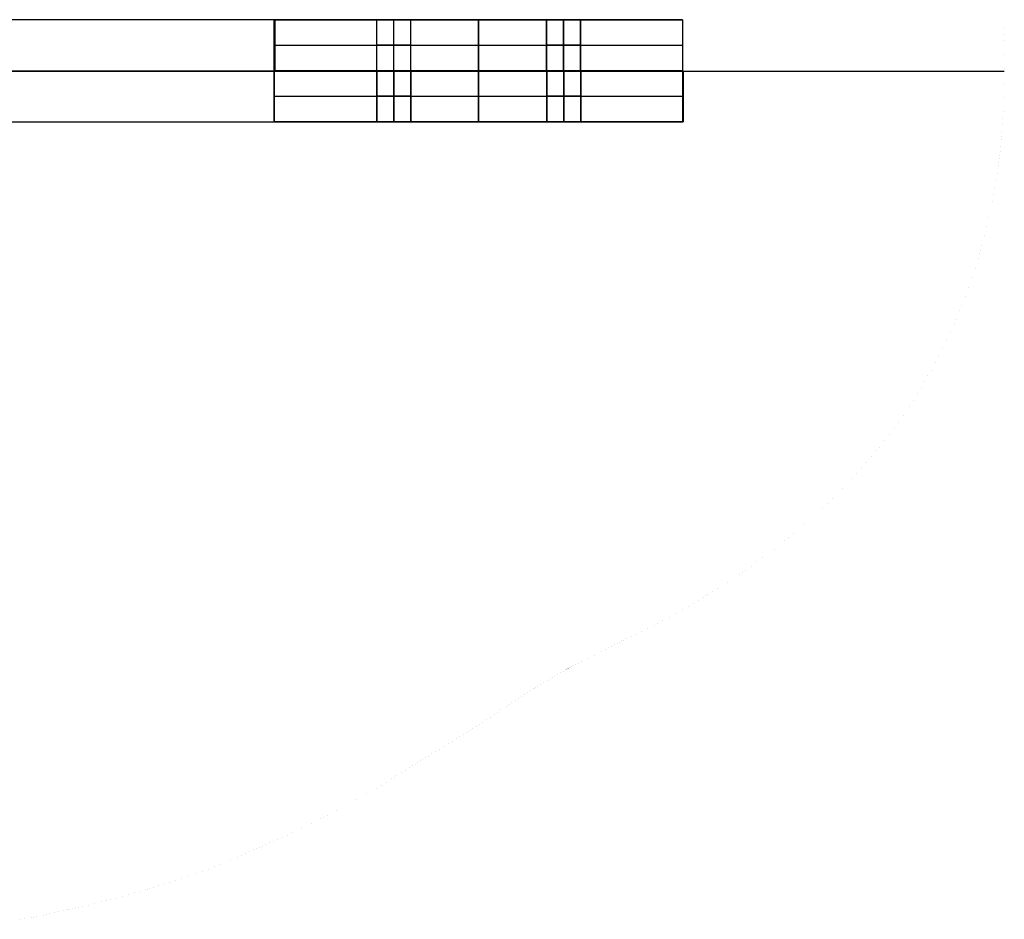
# Model space of a CAD drawing. Header units: millimetres. Extents: x -294 to 294, y -255 to 255.
# Tile 4 of 5: x 5 to 294, y -249 to 15. Entities that reach past the tile are written whole.
import ezdxf

# ---------------------------------------------------------------- set-up
doc = ezdxf.new("R2010")
doc.units = ezdxf.units.MM
doc.layers.add('Défaut', color=7, linetype='Continuous', true_color=0x000000)

msp = doc.modelspace()

# ---------------------------------------------------------------- linework, layer by layer
at = {"layer": 'Défaut'}
for p, q in [((4.72, 15.09, 269.87), (-220.28, 15.09, 269.87)), ((79.72, 15.09, 269.87), (4.72, 15.09, 269.87)), ((42.22, 15.09, 209.87), (42.22, 15.09, 329.87)), ((199.55, 15.09, 164.87), (79.55, 15.09, 164.87)), ((79.55, 15.09, 104.87), (79.55, -14.91, 104.87)), ((79.55, 15.09, 269.87), (79.55, 0.09, 269.87)), ((79.72, 15.09, 269.87), (79.72, 0.09, 269.87)), ((109.55, 15.09, 244.87), (119.55, 15.09, 244.87)), ((114.55, 15.09, 239.87), (114.55, 15.09, 249.87)), ((139.55, -14.91, -0.13), (139.55, 15.09, -0.13)), ((139.55, 15.09, -0.13), (139.55, 15.09, 329.87)), ((139.55, 15.09, 329.87), (139.55, 0.09, 329.87)), ((159.55, 15.09, 294.87), (169.55, 15.09, 294.87)), ((164.55, 15.09, 289.87), (164.55, 15.09, 299.87)), ((199.55, 15.09, 164.87), (199.55, -14.91, 164.87)), ((79.55, 7.59, 329.87), (199.55, 7.59, 329.87)), ((79.55, 7.59, 329.87), (79.55, 7.59, 209.87)), ((79.72, 7.59, 209.87), (79.72, 7.59, 329.87)), ((-292.57, 0, 330.13), (294.17, 0, 330.13)), ((-292.57, 0, 370.13), (294.17, 0, 370.13)), ((-220.28, 0.09, 329.87), (79.72, 0.09, 329.87)), ((-220.28, 0.09, 209.87), (79.72, 0.09, 209.87)), ((79.55, 0.09, -0.13), (199.55, 0.09, -0.13)), ((79.55, 0.09, 209.87), (79.55, 0.09, -0.13)), ((79.55, 0.09, 269.87), (199.55, 0.09, 269.87)), ((199.72, 0.09, 269.87), (79.72, 0.09, 269.87)), ((139.55, 0.09, 209.87), (139.55, -14.91, 209.87)), ((139.55, 0.09, 209.87), (139.55, 0.09, 329.87)), ((139.72, 0.09, 209.87), (139.72, 0.09, 329.87)), ((199.55, 0.09, -0.13), (199.55, 0.09, 329.87)), ((199.72, 0.09, 269.87), (199.72, -14.91, 269.87)), ((79.55, -7.41, 209.87), (199.55, -7.41, 209.87)), ((199.72, -7.41, 209.87), (199.72, -7.41, 329.87)), ((-100.28, -14.91, 269.87), (4.72, -14.91, 269.87)), ((4.72, -14.91, 269.87), (199.72, -14.91, 269.87)), ((79.55, -14.91, 104.87), (199.55, -14.91, 104.87)), ((102.22, -14.91, 209.87), (102.22, -14.91, 329.87)), ((109.55, -14.91, 244.87), (119.55, -14.91, 244.87)), ((114.55, -14.91, 239.87), (114.55, -14.91, 249.87)), ((139.55, -14.91, -0.13), (139.55, -14.91, 209.87)), ((159.55, -14.91, 294.87), (169.55, -14.91, 294.87)), ((164.55, -14.91, 289.87), (164.55, -14.91, 299.87))]:
    msp.add_line(p, q, dxfattribs=at)
for points, degree in [([(4.72, 15.09, 329.87), (-107.78, 15.09, 329.87), (-220.28, 15.09, 329.87)], 2), ([(4.72, 15.09, 209.87), (-107.78, 15.09, 209.87), (-220.28, 15.09, 209.87)], 2), ([(79.72, 15.09, 329.87), (42.22, 15.09, 329.87), (4.72, 15.09, 329.87)], 2), ([(79.72, 15.09, 209.87), (42.22, 15.09, 209.87), (4.72, 15.09, 209.87)], 2), ([(4.72, 15.09, 209.87), (4.72, 15.09, 269.87), (4.72, 15.09, 329.87)], 2), ([(79.55, -14.91, -0.13), (79.55, 0.09, -0.13), (79.55, 15.09, -0.13)], 2), ([(79.55, 15.09, -0.13), (139.55, 15.09, -0.13), (199.55, 15.09, -0.13)], 2), ([(79.55, 15.09, -0.13), (79.55, 15.09, 104.87), (79.55, 15.09, 209.87)], 2), ([(79.55, 15.09, 209.87), (79.55, 15.09, 269.87), (79.55, 15.09, 329.87)], 2), ([(79.55, 15.09, 329.87), (139.55, 15.09, 329.87), (199.55, 15.09, 329.87)], 2), ([(79.55, 0.09, 209.87), (79.55, 7.59, 209.87), (79.55, 15.09, 209.87)], 2), ([(79.55, 15.09, 329.87), (79.55, 7.59, 329.87), (79.55, 0.09, 329.87)], 2), ([(79.72, 0.09, 329.87), (79.72, 7.59, 329.87), (79.72, 15.09, 329.87)], 2), ([(79.72, 15.09, 329.87), (79.72, 15.09, 269.87), (79.72, 15.09, 209.87)], 2), ([(79.72, 0.09, 209.87), (79.72, 7.59, 209.87), (79.72, 15.09, 209.87)], 2), ([(109.55, 15.09, 244.87), (109.55, 10.09, 244.87), (109.55, 5.09, 244.87), (109.55, 0.09, 244.87)], 3), ([(109.55, 15.09, 244.87), (109.55, 0.09, 244.87), (109.55, -14.91, 244.87)], 2), ([(114.55, 15.09, 249.87), (114.55, 10.09, 249.87), (114.55, 5.09, 249.87), (114.55, 0.09, 249.87)], 3), ([(114.55, 15.09, 239.87), (114.55, 10.09, 239.87), (114.55, 5.09, 239.87), (114.55, 0.09, 239.87)], 3), ([(114.55, 15.09, 239.87), (114.55, 0.09, 239.87), (114.55, -14.91, 239.87)], 2), ([(114.55, 15.09, 249.87), (114.55, 0.09, 249.87), (114.55, -14.91, 249.87)], 2), ([(119.55, 15.09, 244.87), (119.55, 10.09, 244.87), (119.55, 5.09, 244.87), (119.55, 0.09, 244.87)], 3), ([(119.55, 15.09, 244.87), (119.55, 0.09, 244.87), (119.55, -14.91, 244.87)], 2), ([(159.55, 0.09, 294.87), (159.55, 5.09, 294.87), (159.55, 10.09, 294.87), (159.55, 15.09, 294.87)], 3), ([(159.55, 15.09, 294.87), (159.55, 0.09, 294.87), (159.55, -14.91, 294.87)], 2), ([(164.55, 0.09, 299.87), (164.55, 5.09, 299.87), (164.55, 10.09, 299.87), (164.55, 15.09, 299.87)], 3), ([(164.55, 0.09, 289.87), (164.55, 5.09, 289.87), (164.55, 10.09, 289.87), (164.55, 15.09, 289.87)], 3), ([(164.55, 15.09, 289.87), (164.55, 0.09, 289.87), (164.55, -14.91, 289.87)], 2), ([(164.55, 15.09, 299.87), (164.55, 0.09, 299.87), (164.55, -14.91, 299.87)], 2), ([(169.55, 0.09, 294.87), (169.55, 5.09, 294.87), (169.55, 10.09, 294.87), (169.55, 15.09, 294.87)], 3), ([(169.55, 15.09, 294.87), (169.55, 0.09, 294.87), (169.55, -14.91, 294.87)], 2), ([(199.55, 15.09, -0.13), (199.55, 0.09, -0.13), (199.55, -14.91, -0.13)], 2), ([(199.55, 15.09, 329.87), (199.55, 15.09, 164.87), (199.55, 15.09, -0.13)], 2), ([(199.55, 15.09, 329.87), (199.55, 7.59, 329.87), (199.55, 0.09, 329.87)], 2), ([(294.14, 12.85, 330.13), (294.14, 12.85, 350.13), (294.14, 12.85, 370.13)], 2), ([(294.17, 10.85, 330.13), (294.17, 10.85, 350.13), (294.17, 10.85, 370.13)], 2), ([(294.18, 8.85, 330.13), (294.18, 8.85, 350.13), (294.18, 8.85, 370.13)], 2), ([(294.2, 4.76, 330.13), (294.2, 4.76, 350.13), (294.2, 4.76, 370.13)], 2), ([(79.55, -14.91, 209.87), (79.55, -7.41, 209.87), (79.55, 0.09, 209.87)], 2), ([(79.55, 0.09, 329.87), (139.55, 0.09, 329.87), (199.55, 0.09, 329.87)], 2), ([(79.55, 0.09, 209.87), (79.55, 0.09, 269.87), (79.55, 0.09, 329.87)], 2), ([(199.55, 0.09, 209.87), (139.55, 0.09, 209.87), (79.55, 0.09, 209.87)], 2), ([(199.72, 0.09, 329.87), (139.72, 0.09, 329.87), (79.72, 0.09, 329.87)], 2), ([(199.72, 0.09, 209.87), (139.72, 0.09, 209.87), (79.72, 0.09, 209.87)], 2), ([(79.72, 0.09, 209.87), (79.72, 0.09, 269.87), (79.72, 0.09, 329.87)], 2), ([(109.72, 0.09, 244.87), (109.72, -4.91, 244.87), (109.72, -9.91, 244.87), (109.72, -14.91, 244.87)], 3), ([(114.72, 0.09, 249.87), (114.72, -4.91, 249.87), (114.72, -9.91, 249.87), (114.72, -14.91, 249.87)], 3), ([(114.72, 0.09, 239.87), (114.72, -4.91, 239.87), (114.72, -9.91, 239.87), (114.72, -14.91, 239.87)], 3), ([(119.72, 0.09, 244.87), (119.72, -4.91, 244.87), (119.72, -9.91, 244.87), (119.72, -14.91, 244.87)], 3), ([(159.72, 0.09, 294.87), (159.72, -4.91, 294.87), (159.72, -9.91, 294.87), (159.72, -14.91, 294.87)], 3), ([(164.72, 0.09, 299.87), (164.72, -4.91, 299.87), (164.72, -9.91, 299.87), (164.72, -14.91, 299.87)], 3), ([(164.72, 0.09, 289.87), (164.72, -4.91, 289.87), (164.72, -9.91, 289.87), (164.72, -14.91, 289.87)], 3), ([(169.72, 0.09, 294.87), (169.72, -4.91, 294.87), (169.72, -9.91, 294.87), (169.72, -14.91, 294.87)], 3), ([(199.55, 0.09, 329.87), (199.55, 0.09, 269.87), (199.55, 0.09, 209.87)], 2), ([(199.55, 0.09, 209.87), (199.55, -7.41, 209.87), (199.55, -14.91, 209.87)], 2), ([(199.72, -14.91, 329.87), (199.72, -7.41, 329.87), (199.72, 0.09, 329.87)], 2), ([(199.72, -14.91, 209.87), (199.72, -7.41, 209.87), (199.72, 0.09, 209.87)], 2), ([(199.72, 0.09, 209.87), (199.72, 0.09, 269.87), (199.72, 0.09, 329.87)], 2), ([(294.17, 0.6, 330.13), (294.17, 0.6, 350.13), (294.17, 0.6, 370.13)], 2), ([(294.11, -3.63, 330.13), (294.11, -3.63, 350.13), (294.11, -3.63, 370.13)], 2), ([(293.99, -7.82, 330.13), (293.99, -7.82, 350.13), (293.99, -7.82, 370.13)], 2), ([(293.71, -13.82, 330.13), (293.71, -13.82, 350.13), (293.71, -13.82, 370.13)], 2), ([(293.82, -11.85, 330.13), (293.82, -11.85, 350.13), (293.82, -11.85, 370.13)], 2), ([(-100.28, -14.91, 329.87), (-47.78, -14.91, 329.87), (4.72, -14.91, 329.87)], 2), ([(-100.28, -14.91, 209.87), (-47.78, -14.91, 209.87), (4.72, -14.91, 209.87)], 2), ([(4.72, -14.91, 329.87), (102.22, -14.91, 329.87), (199.72, -14.91, 329.87)], 2), ([(4.72, -14.91, 209.87), (4.72, -14.91, 269.87), (4.72, -14.91, 329.87)], 2), ([(4.72, -14.91, 209.87), (102.22, -14.91, 209.87), (199.72, -14.91, 209.87)], 2), ([(199.55, -14.91, -0.13), (139.55, -14.91, -0.13), (79.55, -14.91, -0.13)], 2), ([(79.55, -14.91, 209.87), (79.55, -14.91, 104.87), (79.55, -14.91, -0.13)], 2), ([(199.55, -14.91, 209.87), (139.55, -14.91, 209.87), (79.55, -14.91, 209.87)], 2), ([(199.55, -14.91, -0.13), (199.55, -14.91, 104.87), (199.55, -14.91, 209.87)], 2), ([(199.72, -14.91, 209.87), (199.72, -14.91, 269.87), (199.72, -14.91, 329.87)], 2), ([(293.6, -15.75, 330.13), (293.6, -15.75, 350.13), (293.6, -15.75, 370.13)], 2), ([(293.27, -20.21, 330.13), (293.27, -20.21, 350.13), (293.27, -20.21, 370.13)], 2), ([(293.35, -19.27, 330.13), (293.35, -19.27, 350.13), (293.35, -19.27, 370.13)], 2), ([(293.47, -17.64, 330.13), (293.47, -17.64, 350.13), (293.47, -17.64, 370.13)], 2), ([(293.09, -22.18, 330.13), (293.09, -22.18, 350.13), (293.09, -22.18, 370.13)], 2), ([(292.69, -25.79, 330.13), (292.69, -25.79, 350.13), (292.69, -25.79, 370.13)], 2), ([(292.82, -24.75, 330.13), (292.82, -24.75, 350.13), (292.82, -24.75, 370.13)], 2), ([(292.93, -23.7, 330.13), (292.93, -23.7, 350.13), (292.93, -23.7, 370.13)], 2), ([(292.41, -27.91, 330.13), (292.41, -27.91, 350.13), (292.41, -27.91, 370.13)], 2), ([(292.55, -26.85, 330.13), (292.55, -26.85, 350.13), (292.55, -26.85, 370.13)], 2), ([(292.1, -30.02, 330.13), (292.1, -30.02, 350.13), (292.1, -30.02, 370.13)], 2), ([(291.41, -34.14, 330.13), (291.41, -34.14, 350.13), (291.41, -34.14, 370.13)], 2), ([(291.76, -32.09, 330.13), (291.76, -32.09, 350.13), (291.76, -32.09, 370.13)], 2), ([(291.02, -36.22, 330.13), (291.02, -36.22, 350.13), (291.02, -36.22, 370.13)], 2), ([(290.59, -38.44, 330.13), (290.59, -38.44, 350.13), (290.59, -38.44, 370.13)], 2), ([(289.6, -43.11, 330.13), (289.6, -43.11, 350.13), (289.6, -43.11, 370.13)], 2), ([(289, -45.71, 330.13), (289, -45.71, 350.13), (289, -45.71, 370.13)], 2), ([(288.33, -48.42, 330.13), (288.33, -48.42, 350.13), (288.33, -48.42, 370.13)], 2), ([(287.59, -51.25, 330.13), (287.59, -51.25, 350.13), (287.59, -51.25, 370.13)], 2), ([(286.95, -53.58, 330.13), (286.95, -53.58, 350.13), (286.95, -53.58, 370.13)], 2), ([(287.19, -52.71, 330.13), (287.19, -52.71, 350.13), (287.19, -52.71, 370.13)], 2), ([(286.51, -55.06, 330.13), (286.51, -55.06, 350.13), (286.51, -55.06, 370.13)], 2), ([(285.62, -57.97, 330.13), (285.62, -57.97, 350.13), (285.62, -57.97, 370.13)], 2), ([(283.73, -63.59, 330.13), (283.73, -63.59, 350.13), (283.73, -63.59, 370.13)], 2), ([(284.7, -60.81, 330.13), (284.7, -60.81, 350.13), (284.7, -60.81, 370.13)], 2), ([(282.74, -66.31, 330.13), (282.74, -66.31, 350.13), (282.74, -66.31, 370.13)], 2), ([(281.71, -68.98, 330.13), (281.71, -68.98, 350.13), (281.71, -68.98, 370.13)], 2), ([(281.16, -70.33, 330.13), (281.16, -70.33, 350.13), (281.16, -70.33, 370.13)], 2), ([(279.41, -74.47, 330.13), (279.41, -74.47, 350.13), (279.41, -74.47, 370.13)], 2), ([(280.08, -72.92, 330.13), (280.08, -72.92, 350.13), (280.08, -72.92, 370.13)], 2), ([(278.29, -76.94, 330.13), (278.29, -76.94, 350.13), (278.29, -76.94, 370.13)], 2), ([(277.17, -79.31, 330.13), (277.17, -79.31, 350.13), (277.17, -79.31, 370.13)], 2), ([(274.96, -83.7, 330.13), (274.96, -83.7, 350.13), (274.96, -83.7, 370.13)], 2), ([(276.06, -81.57, 330.13), (276.06, -81.57, 350.13), (276.06, -81.57, 370.13)], 2), ([(273.9, -85.7, 330.13), (273.9, -85.7, 350.13), (273.9, -85.7, 370.13)], 2), ([(271.71, -89.66, 330.13), (271.71, -89.66, 350.13), (271.71, -89.66, 370.13)], 2), ([(272.67, -87.96, 330.13), (272.67, -87.96, 350.13), (272.67, -87.96, 370.13)], 2), ([(270.76, -91.31, 330.13), (270.76, -91.31, 350.13), (270.76, -91.31, 370.13)], 2), ([(268.64, -94.87, 330.13), (268.64, -94.87, 350.13), (268.64, -94.87, 370.13)], 2), ([(269.74, -93.05, 330.13), (269.74, -93.05, 350.13), (269.74, -93.05, 370.13)], 2), ([(267.47, -96.76, 330.13), (267.47, -96.76, 350.13), (267.47, -96.76, 370.13)], 2), ([(264.48, -101.31, 330.13), (264.48, -101.31, 350.13), (264.48, -101.31, 370.13)], 2), ([(266.21, -98.73, 330.13), (266.21, -98.73, 350.13), (266.21, -98.73, 370.13)], 2), ([(263.03, -103.38, 330.13), (263.03, -103.38, 350.13), (263.03, -103.38, 370.13)], 2), ([(260.52, -106.79, 330.13), (260.52, -106.79, 350.13), (260.52, -106.79, 370.13)], 2), ([(262.02, -104.77, 330.13), (262.02, -104.77, 350.13), (262.02, -104.77, 370.13)], 2), ([(259.02, -108.72, 330.13), (259.02, -108.72, 350.13), (259.02, -108.72, 370.13)], 2), ([(256.69, -111.62, 330.13), (256.69, -111.62, 350.13), (256.69, -111.62, 370.13)], 2), ([(257.54, -110.57, 330.13), (257.54, -110.57, 350.13), (257.54, -110.57, 370.13)], 2), ([(253.76, -115.07, 330.13), (253.76, -115.07, 350.13), (253.76, -115.07, 370.13)], 2), ([(255.22, -113.37, 330.13), (255.22, -113.37, 350.13), (255.22, -113.37, 370.13)], 2), ([(250.88, -118.3, 330.13), (250.88, -118.3, 350.13), (250.88, -118.3, 370.13)], 2), ([(252.32, -116.71, 330.13), (252.32, -116.71, 350.13), (252.32, -116.71, 370.13)], 2), ([(249.44, -119.85, 330.13), (249.44, -119.85, 350.13), (249.44, -119.85, 370.13)], 2), ([(246.57, -122.83, 330.13), (246.57, -122.83, 350.13), (246.57, -122.83, 370.13)], 2), ([(242.23, -127.08, 330.13), (242.23, -127.08, 350.13), (242.23, -127.08, 370.13)], 2), ([(243.76, -125.61, 330.13), (243.76, -125.61, 350.13), (243.76, -125.61, 370.13)], 2), ([(240.85, -128.38, 330.13), (240.85, -128.38, 350.13), (240.85, -128.38, 370.13)], 2), ([(232.33, -135.89, 330.13), (232.33, -135.89, 350.13), (232.33, -135.89, 370.13)], 2), ([(235.28, -133.38, 330.13), (235.28, -133.38, 350.13), (235.28, -133.38, 370.13)], 2), ([(229.66, -138.08, 330.13), (229.66, -138.08, 350.13), (229.66, -138.08, 370.13)], 2), ([(230.81, -137.15, 330.13), (230.81, -137.15, 350.13), (230.81, -137.15, 370.13)], 2), ([(226.48, -140.6, 330.13), (226.48, -140.6, 350.13), (226.48, -140.6, 370.13)], 2), ([(221.47, -144.35, 330.13), (221.47, -144.35, 350.13), (221.47, -144.35, 370.13)], 2), ([(223.17, -143.1, 330.13), (223.17, -143.1, 350.13), (223.17, -143.1, 370.13)], 2), ([(217.08, -147.44, 330.13), (217.08, -147.44, 350.13), (217.08, -147.44, 370.13)], 2), ([(217.98, -146.82, 330.13), (217.98, -146.82, 350.13), (217.98, -146.82, 370.13)], 2), ([(219.74, -145.59, 330.13), (219.74, -145.59, 350.13), (219.74, -145.59, 370.13)], 2), ([(212.82, -150.26, 330.13), (212.82, -150.26, 350.13), (212.82, -150.26, 370.13)], 2), ([(216.2, -148.04, 330.13), (216.2, -148.04, 350.13), (216.2, -148.04, 370.13)], 2), ([(208.29, -153.11, 330.13), (208.29, -153.11, 350.13), (208.29, -153.11, 370.13)], 2), ([(209.72, -152.22, 330.13), (209.72, -152.22, 350.13), (209.72, -152.22, 370.13)], 2), ([(204.3, -155.56, 330.13), (204.3, -155.56, 350.13), (204.3, -155.56, 370.13)], 2), ([(205.65, -154.74, 330.13), (205.65, -154.74, 350.13), (205.65, -154.74, 370.13)], 2), ([(206.29, -154.35, 330.13), (206.29, -154.35, 350.13), (206.29, -154.35, 370.13)], 2), ([(206.94, -153.95, 330.13), (206.94, -153.95, 350.13), (206.94, -153.95, 370.13)], 2), ([(199.54, -158.41, 330.13), (199.54, -158.41, 350.13), (199.54, -158.41, 370.13)], 2), ([(201.25, -157.41, 330.13), (201.25, -157.41, 350.13), (201.25, -157.41, 370.13)], 2), ([(202.83, -156.46, 330.13), (202.83, -156.46, 350.13), (202.83, -156.46, 370.13)], 2), ([(193.7, -161.68, 330.13), (193.7, -161.68, 350.13), (193.7, -161.68, 370.13)], 2), ([(195.77, -160.56, 330.13), (195.77, -160.56, 350.13), (195.77, -160.56, 370.13)], 2), ([(197.72, -159.46, 330.13), (197.72, -159.46, 350.13), (197.72, -159.46, 370.13)], 2), ([(187.55, -164.81, 330.13), (187.55, -164.81, 350.13), (187.55, -164.81, 370.13)], 2), ([(189.34, -163.93, 330.13), (189.34, -163.93, 350.13), (189.34, -163.93, 370.13)], 2), ([(191.29, -162.94, 330.13), (191.29, -162.94, 350.13), (191.29, -162.94, 370.13)], 2), ([(192.33, -162.4, 330.13), (192.33, -162.4, 350.13), (192.33, -162.4, 370.13)], 2), ([(181.74, -167.59, 330.13), (181.74, -167.59, 350.13), (181.74, -167.59, 370.13)], 2), ([(182.16, -167.39, 330.13), (182.16, -167.39, 350.13), (182.16, -167.39, 370.13)], 2), ([(183.08, -166.94, 330.13), (183.08, -166.94, 350.13), (183.08, -166.94, 370.13)], 2), ([(184.53, -166.25, 330.13), (184.53, -166.25, 350.13), (184.53, -166.25, 370.13)], 2), ([(185.94, -165.58, 330.13), (185.94, -165.58, 350.13), (185.94, -165.58, 370.13)], 2), ([(175.8, -170.66, 330.13), (175.8, -170.66, 350.13), (175.8, -170.66, 370.13)], 2), ([(176.86, -170.11, 330.13), (176.86, -170.11, 350.13), (176.86, -170.11, 370.13)], 2), ([(177.94, -169.54, 330.13), (177.94, -169.54, 350.13), (177.94, -169.54, 370.13)], 2), ([(178.81, -169.09, 330.13), (178.81, -169.09, 350.13), (178.81, -169.09, 370.13)], 2), ([(179.61, -168.67, 330.13), (179.61, -168.67, 350.13), (179.61, -168.67, 370.13)], 2), ([(180.35, -168.29, 330.13), (180.35, -168.29, 350.13), (180.35, -168.29, 370.13)], 2), ([(181.06, -167.93, 330.13), (181.06, -167.93, 350.13), (181.06, -167.93, 370.13)], 2), ([(169.83, -173.69, 330.13), (169.83, -173.69, 350.13), (169.83, -173.69, 370.13)], 2), ([(171.62, -172.8, 330.13), (171.62, -172.8, 350.13), (171.62, -172.8, 370.13)], 2), ([(173.62, -171.78, 330.13), (173.62, -171.78, 350.13), (173.62, -171.78, 370.13)], 2), ([(164.64, -176.42, 330.13), (164.64, -176.42, 350.13), (164.64, -176.42, 370.13)], 2), ([(165.21, -176.08, 330.13), (165.21, -176.08, 350.13), (165.21, -176.08, 370.13)], 2), ([(165.43, -175.95, 330.13), (165.43, -175.95, 350.13), (165.43, -175.95, 370.13)], 2), ([(165.61, -175.84, 330.13), (165.61, -175.84, 350.13), (165.61, -175.84, 370.13)], 2), ([(165.76, -175.76, 330.13), (165.76, -175.76, 350.13), (165.76, -175.76, 370.13)], 2), ([(165.86, -175.7, 330.13), (165.86, -175.7, 350.13), (165.86, -175.7, 370.13)], 2), ([(165.92, -175.66, 330.13), (165.92, -175.66, 350.13), (165.92, -175.66, 370.13)], 2), ([(165.94, -175.65, 330.13), (165.94, -175.65, 350.13), (165.94, -175.65, 370.13)], 2), ([(165.98, -175.63, 330.13), (165.98, -175.63, 350.13), (165.98, -175.63, 370.13)], 2), ([(166.09, -175.57, 330.13), (166.09, -175.57, 350.13), (166.09, -175.57, 370.13)], 2), ([(166.3, -175.46, 330.13), (166.3, -175.46, 350.13), (166.3, -175.46, 370.13)], 2), ([(166.6, -175.31, 330.13), (166.6, -175.31, 350.13), (166.6, -175.31, 370.13)], 2), ([(167, -175.11, 330.13), (167, -175.11, 350.13), (167, -175.11, 370.13)], 2), ([(167.51, -174.85, 330.13), (167.51, -174.85, 350.13), (167.51, -174.85, 370.13)], 2), ([(168.12, -174.54, 330.13), (168.12, -174.54, 350.13), (168.12, -174.54, 370.13)], 2), ([(169.02, -174.1, 330.13), (169.02, -174.1, 350.13), (169.02, -174.1, 370.13)], 2), ([(159.76, -179.27, 330.13), (159.76, -179.27, 350.13), (159.76, -179.27, 370.13)], 2), ([(160.7, -178.73, 330.13), (160.7, -178.73, 350.13), (160.7, -178.73, 370.13)], 2), ([(161.23, -178.43, 330.13), (161.23, -178.43, 350.13), (161.23, -178.43, 370.13)], 2), ([(161.92, -178.03, 330.13), (161.92, -178.03, 350.13), (161.92, -178.03, 370.13)], 2), ([(162.94, -177.43, 330.13), (162.94, -177.43, 350.13), (162.94, -177.43, 370.13)], 2), ([(163.66, -177, 330.13), (163.66, -177, 350.13), (163.66, -177, 370.13)], 2), ([(154.86, -182.15, 330.13), (154.86, -182.15, 350.13), (154.86, -182.15, 370.13)], 2), ([(155.62, -181.68, 330.13), (155.62, -181.68, 350.13), (155.62, -181.68, 370.13)], 2), ([(155.96, -181.48, 330.13), (155.96, -181.48, 350.13), (155.96, -181.48, 370.13)], 2), ([(156.26, -181.29, 330.13), (156.26, -181.29, 350.13), (156.26, -181.29, 370.13)], 2), ([(156.85, -180.94, 330.13), (156.85, -180.94, 350.13), (156.85, -180.94, 370.13)], 2), ([(157.75, -180.42, 330.13), (157.75, -180.42, 350.13), (157.75, -180.42, 370.13)], 2), ([(158.74, -179.85, 330.13), (158.74, -179.85, 350.13), (158.74, -179.85, 370.13)], 2), ([(150.43, -184.99, 330.13), (150.43, -184.99, 350.13), (150.43, -184.99, 370.13)], 2), ([(151.32, -184.41, 330.13), (151.32, -184.41, 350.13), (151.32, -184.41, 370.13)], 2), ([(152.14, -183.88, 330.13), (152.14, -183.88, 350.13), (152.14, -183.88, 370.13)], 2), ([(153.07, -183.28, 330.13), (153.07, -183.28, 350.13), (153.07, -183.28, 370.13)], 2), ([(154.01, -182.69, 330.13), (154.01, -182.69, 350.13), (154.01, -182.69, 370.13)], 2), ([(146.18, -187.85, 330.13), (146.18, -187.85, 350.13), (146.18, -187.85, 370.13)], 2), ([(147.72, -186.8, 330.13), (147.72, -186.8, 350.13), (147.72, -186.8, 370.13)], 2), ([(148.55, -186.24, 330.13), (148.55, -186.24, 350.13), (148.55, -186.24, 370.13)], 2), ([(149.37, -185.7, 330.13), (149.37, -185.7, 350.13), (149.37, -185.7, 370.13)], 2), ([(141.81, -190.74, 330.13), (141.81, -190.74, 350.13), (141.81, -190.74, 370.13)], 2), ([(142.99, -189.98, 330.13), (142.99, -189.98, 350.13), (142.99, -189.98, 370.13)], 2), ([(144.15, -189.21, 330.13), (144.15, -189.21, 350.13), (144.15, -189.21, 370.13)], 2), ([(145.21, -188.5, 330.13), (145.21, -188.5, 350.13), (145.21, -188.5, 370.13)], 2), ([(137.13, -193.7, 330.13), (137.13, -193.7, 350.13), (137.13, -193.7, 370.13)], 2), ([(137.79, -193.28, 330.13), (137.79, -193.28, 350.13), (137.79, -193.28, 370.13)], 2), ([(138.86, -192.61, 330.13), (138.86, -192.61, 350.13), (138.86, -192.61, 370.13)], 2), ([(139.74, -192.06, 330.13), (139.74, -192.06, 350.13), (139.74, -192.06, 370.13)], 2), ([(140.73, -191.43, 330.13), (140.73, -191.43, 350.13), (140.73, -191.43, 370.13)], 2), ([(133.07, -196.31, 330.13), (133.07, -196.31, 350.13), (133.07, -196.31, 370.13)], 2), ([(134.06, -195.67, 330.13), (134.06, -195.67, 350.13), (134.06, -195.67, 370.13)], 2), ([(135.11, -195, 330.13), (135.11, -195, 350.13), (135.11, -195, 370.13)], 2), ([(135.94, -194.45, 330.13), (135.94, -194.45, 350.13), (135.94, -194.45, 370.13)], 2), ([(136.55, -194.07, 330.13), (136.55, -194.07, 350.13), (136.55, -194.07, 370.13)], 2), ([(128.18, -199.38, 330.13), (128.18, -199.38, 350.13), (128.18, -199.38, 370.13)], 2), ([(129.48, -198.58, 330.13), (129.48, -198.58, 350.13), (129.48, -198.58, 370.13)], 2), ([(130.78, -197.77, 330.13), (130.78, -197.77, 350.13), (130.78, -197.77, 370.13)], 2), ([(131.98, -197.01, 330.13), (131.98, -197.01, 350.13), (131.98, -197.01, 370.13)], 2), ([(123.12, -202.44, 330.13), (123.12, -202.44, 350.13), (123.12, -202.44, 370.13)], 2), ([(123.88, -201.97, 330.13), (123.88, -201.97, 350.13), (123.88, -201.97, 370.13)], 2), ([(124.75, -201.45, 330.13), (124.75, -201.45, 350.13), (124.75, -201.45, 370.13)], 2), ([(125.89, -200.77, 330.13), (125.89, -200.77, 350.13), (125.89, -200.77, 370.13)], 2), ([(126.98, -200.11, 330.13), (126.98, -200.11, 350.13), (126.98, -200.11, 370.13)], 2), ([(119.25, -204.88, 330.13), (119.25, -204.88, 350.13), (119.25, -204.88, 370.13)], 2), ([(120.09, -204.34, 330.13), (120.09, -204.34, 350.13), (120.09, -204.34, 370.13)], 2), ([(120.98, -203.77, 330.13), (120.98, -203.77, 350.13), (120.98, -203.77, 370.13)], 2), ([(121.74, -203.29, 330.13), (121.74, -203.29, 350.13), (121.74, -203.29, 370.13)], 2), ([(122.45, -202.84, 330.13), (122.45, -202.84, 350.13), (122.45, -202.84, 370.13)], 2), ([(114.05, -208.16, 330.13), (114.05, -208.16, 350.13), (114.05, -208.16, 370.13)], 2), ([(114.8, -207.7, 330.13), (114.8, -207.7, 350.13), (114.8, -207.7, 370.13)], 2), ([(115.52, -207.25, 330.13), (115.52, -207.25, 350.13), (115.52, -207.25, 370.13)], 2), ([(116.89, -206.39, 330.13), (116.89, -206.39, 350.13), (116.89, -206.39, 370.13)], 2), ([(118.13, -205.59, 330.13), (118.13, -205.59, 350.13), (118.13, -205.59, 370.13)], 2), ([(109.56, -210.86, 330.13), (109.56, -210.86, 350.13), (109.56, -210.86, 370.13)], 2), ([(111.05, -209.98, 330.13), (111.05, -209.98, 350.13), (111.05, -209.98, 370.13)], 2), ([(112.54, -209.08, 330.13), (112.54, -209.08, 350.13), (112.54, -209.08, 370.13)], 2), ([(106.59, -212.58, 330.13), (106.59, -212.58, 350.13), (106.59, -212.58, 370.13)], 2), ([(103.61, -214.26, 330.13), (103.61, -214.26, 350.13), (103.61, -214.26, 370.13)], 2), ([(93.06, -219.92, 330.13), (93.06, -219.92, 350.13), (93.06, -219.92, 370.13)], 2), ([(93.91, -219.48, 330.13), (93.91, -219.48, 350.13), (93.91, -219.48, 370.13)], 2), ([(95.22, -218.8, 330.13), (95.22, -218.8, 350.13), (95.22, -218.8, 370.13)], 2), ([(97.92, -217.37, 330.13), (97.92, -217.37, 350.13), (97.92, -217.37, 370.13)], 2), ([(87.68, -222.61, 330.13), (87.68, -222.61, 350.13), (87.68, -222.61, 370.13)], 2), ([(90.43, -221.26, 330.13), (90.43, -221.26, 350.13), (90.43, -221.26, 370.13)], 2), ([(81.85, -225.34, 330.13), (81.85, -225.34, 350.13), (81.85, -225.34, 370.13)], 2), ([(83.31, -224.68, 330.13), (83.31, -224.68, 350.13), (83.31, -224.68, 370.13)], 2), ([(84.8, -223.99, 330.13), (84.8, -223.99, 350.13), (84.8, -223.99, 370.13)], 2), ([(74.27, -228.62, 330.13), (74.27, -228.62, 350.13), (74.27, -228.62, 370.13)], 2), ([(75.11, -228.26, 330.13), (75.11, -228.26, 350.13), (75.11, -228.26, 370.13)], 2), ([(75.93, -227.9, 330.13), (75.93, -227.9, 350.13), (75.93, -227.9, 370.13)], 2), ([(76.84, -227.51, 330.13), (76.84, -227.51, 350.13), (76.84, -227.51, 370.13)], 2), ([(78.08, -226.98, 330.13), (78.08, -226.98, 350.13), (78.08, -226.98, 370.13)], 2), ([(79.23, -226.49, 330.13), (79.23, -226.49, 350.13), (79.23, -226.49, 370.13)], 2), ([(80.49, -225.94, 330.13), (80.49, -225.94, 350.13), (80.49, -225.94, 370.13)], 2), ([(68.59, -231.14, 330.13), (68.59, -231.14, 350.13), (68.59, -231.14, 370.13)], 2), ([(69.84, -230.59, 330.13), (69.84, -230.59, 350.13), (69.84, -230.59, 370.13)], 2), ([(71, -230.07, 330.13), (71, -230.07, 350.13), (71, -230.07, 370.13)], 2), ([(72.39, -229.45, 330.13), (72.39, -229.45, 350.13), (72.39, -229.45, 370.13)], 2), ([(73.35, -229.03, 330.13), (73.35, -229.03, 350.13), (73.35, -229.03, 370.13)], 2), ([(61.85, -233.98, 330.13), (61.85, -233.98, 350.13), (61.85, -233.98, 370.13)], 2), ([(63.49, -233.31, 330.13), (63.49, -233.31, 350.13), (63.49, -233.31, 370.13)], 2), ([(66.53, -232.03, 330.13), (66.53, -232.03, 350.13), (66.53, -232.03, 370.13)], 2), ([(54.34, -236.8, 330.13), (54.34, -236.8, 350.13), (54.34, -236.8, 370.13)], 2), ([(56.36, -236.08, 330.13), (56.36, -236.08, 350.13), (56.36, -236.08, 370.13)], 2), ([(58.29, -235.37, 330.13), (58.29, -235.37, 350.13), (58.29, -235.37, 370.13)], 2), ([(60.11, -234.67, 330.13), (60.11, -234.67, 350.13), (60.11, -234.67, 370.13)], 2), ([(44.08, -240.01, 330.13), (44.08, -240.01, 350.13), (44.08, -240.01, 370.13)], 2), ([(45.51, -239.59, 330.13), (45.51, -239.59, 350.13), (45.51, -239.59, 370.13)], 2), ([(47.04, -239.14, 330.13), (47.04, -239.14, 350.13), (47.04, -239.14, 370.13)], 2), ([(48.69, -238.64, 330.13), (48.69, -238.64, 350.13), (48.69, -238.64, 370.13)], 2), ([(50.46, -238.09, 330.13), (50.46, -238.09, 350.13), (50.46, -238.09, 370.13)], 2), ([(52.34, -237.48, 330.13), (52.34, -237.48, 350.13), (52.34, -237.48, 370.13)], 2), ([(33.06, -243.19, 330.13), (33.06, -243.19, 350.13), (33.06, -243.19, 370.13)], 2), ([(34.96, -242.66, 330.13), (34.96, -242.66, 350.13), (34.96, -242.66, 370.13)], 2), ([(36.77, -242.14, 330.13), (36.77, -242.14, 350.13), (36.77, -242.14, 370.13)], 2), ([(38.49, -241.65, 330.13), (38.49, -241.65, 350.13), (38.49, -241.65, 370.13)], 2), ([(40.11, -241.18, 330.13), (40.11, -241.18, 350.13), (40.11, -241.18, 370.13)], 2), ([(41.54, -240.75, 330.13), (41.54, -240.75, 350.13), (41.54, -240.75, 370.13)], 2), ([(42.23, -240.55, 330.13), (42.23, -240.55, 350.13), (42.23, -240.55, 370.13)], 2), ([(42.9, -240.36, 330.13), (42.9, -240.36, 350.13), (42.9, -240.36, 370.13)], 2), ([(21.18, -246.07, 330.13), (21.18, -246.07, 350.13), (21.18, -246.07, 370.13)], 2), ([(21.83, -245.93, 330.13), (21.83, -245.93, 350.13), (21.83, -245.93, 370.13)], 2), ([(23.28, -245.61, 330.13), (23.28, -245.61, 350.13), (23.28, -245.61, 370.13)], 2), ([(24.94, -245.24, 330.13), (24.94, -245.24, 350.13), (24.94, -245.24, 370.13)], 2), ([(26.8, -244.81, 330.13), (26.8, -244.81, 350.13), (26.8, -244.81, 370.13)], 2), ([(28.81, -244.32, 330.13), (28.81, -244.32, 350.13), (28.81, -244.32, 370.13)], 2), ([(30.23, -243.95, 330.13), (30.23, -243.95, 350.13), (30.23, -243.95, 370.13)], 2), ([(31.26, -243.68, 330.13), (31.26, -243.68, 350.13), (31.26, -243.68, 370.13)], 2), ([(8.01, -248.91, 330.13), (8.01, -248.91, 350.13), (8.01, -248.91, 370.13)], 2), ([(8.69, -248.78, 330.13), (8.69, -248.78, 350.13), (8.69, -248.78, 370.13)], 2), ([(9.71, -248.58, 330.13), (9.71, -248.58, 350.13), (9.71, -248.58, 370.13)], 2), ([(11.61, -248.19, 330.13), (11.61, -248.19, 350.13), (11.61, -248.19, 370.13)], 2), ([(12.49, -248, 330.13), (12.49, -248, 350.13), (12.49, -248, 370.13)], 2), ([(13.32, -247.82, 330.13), (13.32, -247.82, 350.13), (13.32, -247.82, 370.13)], 2), ([(14.84, -247.48, 330.13), (14.84, -247.48, 350.13), (14.84, -247.48, 370.13)], 2), ([(16.19, -247.17, 330.13), (16.19, -247.17, 350.13), (16.19, -247.17, 370.13)], 2), ([(17.57, -246.86, 330.13), (17.57, -246.86, 350.13), (17.57, -246.86, 370.13)], 2), ([(18.46, -246.65, 330.13), (18.46, -246.65, 350.13), (18.46, -246.65, 370.13)], 2), ([(18.83, -246.57, 330.13), (18.83, -246.57, 350.13), (18.83, -246.57, 370.13)], 2), ([(19.2, -246.49, 330.13), (19.2, -246.49, 350.13), (19.2, -246.49, 370.13)], 2), ([(20.11, -246.3, 330.13), (20.11, -246.3, 350.13), (20.11, -246.3, 370.13)], 2), ([(5.05, -249.42, 330.13), (5.05, -249.42, 350.13), (5.05, -249.42, 370.13)], 2), ([(6, -249.26, 330.13), (6, -249.26, 350.13), (6, -249.26, 370.13)], 2)]:
    msp.add_open_spline(points, degree=degree, dxfattribs=at)
for points, knots in [([(109.55, 15.09, 244.87), (109.55, 15.09, 239.87), (114.55, 15.09, 239.87), (119.55, 15.09, 239.87), (119.55, 15.09, 244.87), (119.55, 15.09, 249.87), (114.55, 15.09, 249.87), (109.55, 15.09, 249.87), (109.55, 15.09, 244.87)], [0, 0, 0, 10, 10, 20, 20, 30, 30, 40, 40, 40]), ([(109.55, 15.09, 244.87), (109.55, 15.09, 239.87), (114.55, 15.09, 239.87), (119.55, 15.09, 239.87), (119.55, 15.09, 244.87), (119.55, 15.09, 249.87), (114.55, 15.09, 249.87), (109.55, 15.09, 249.87), (109.55, 15.09, 244.87)], [0, 0, 0, 10, 10, 20, 20, 30, 30, 40, 40, 40]), ([(159.55, 15.09, 294.87), (159.55, 15.09, 289.87), (164.55, 15.09, 289.87), (169.55, 15.09, 289.87), (169.55, 15.09, 294.87), (169.55, 15.09, 299.87), (164.55, 15.09, 299.87), (159.55, 15.09, 299.87), (159.55, 15.09, 294.87)], [0, 0, 0, 10, 10, 20, 20, 30, 30, 40, 40, 40]), ([(159.55, 15.09, 294.87), (159.55, 15.09, 289.87), (164.55, 15.09, 289.87), (169.55, 15.09, 289.87), (169.55, 15.09, 294.87), (169.55, 15.09, 299.87), (164.55, 15.09, 299.87), (159.55, 15.09, 299.87), (159.55, 15.09, 294.87)], [0, 0, 0, 10, 10, 20, 20, 30, 30, 40, 40, 40]), ([(109.55, 7.59, 244.87), (109.55, 7.59, 249.87), (114.55, 7.59, 249.87), (119.55, 7.59, 249.87), (119.55, 7.59, 244.87), (119.55, 7.59, 239.87), (114.55, 7.59, 239.87), (109.55, 7.59, 239.87), (109.55, 7.59, 244.87)], [-40, -40, -40, -30, -30, -20, -20, -10, -10, 0, 0, 0]), ([(159.55, 7.59, 294.87), (159.55, 7.59, 299.87), (164.55, 7.59, 299.87), (169.55, 7.59, 299.87), (169.55, 7.59, 294.87), (169.55, 7.59, 289.87), (164.55, 7.59, 289.87), (159.55, 7.59, 289.87), (159.55, 7.59, 294.87)], [-40, -40, -40, -30, -30, -20, -20, -10, -10, 0, 0, 0]), ([(109.55, 0.09, 244.87), (109.55, 0.09, 249.87), (114.55, 0.09, 249.87), (119.55, 0.09, 249.87), (119.55, 0.09, 244.87), (119.55, 0.09, 239.87), (114.55, 0.09, 239.87), (109.55, 0.09, 239.87), (109.55, 0.09, 244.87)], [-40, -40, -40, -30, -30, -20, -20, -10, -10, 0, 0, 0]), ([(109.55, 0.09, 244.87), (109.55, 0.09, 239.87), (114.55, 0.09, 239.87), (119.55, 0.09, 239.87), (119.55, 0.09, 244.87), (119.55, 0.09, 249.87), (114.55, 0.09, 249.87), (109.55, 0.09, 249.87), (109.55, 0.09, 244.87)], [0, 0, 0, 10, 10, 20, 20, 30, 30, 40, 40, 40]), ([(109.72, 0.09, 244.87), (109.72, 0.09, 239.87), (114.72, 0.09, 239.87), (119.72, 0.09, 239.87), (119.72, 0.09, 244.87), (119.72, 0.09, 249.87), (114.72, 0.09, 249.87), (109.72, 0.09, 249.87), (109.72, 0.09, 244.87)], [0, 0, 0, 10, 10, 20, 20, 30, 30, 40, 40, 40]), ([(159.55, 0.09, 294.87), (159.55, 0.09, 299.87), (164.55, 0.09, 299.87), (169.55, 0.09, 299.87), (169.55, 0.09, 294.87), (169.55, 0.09, 289.87), (164.55, 0.09, 289.87), (159.55, 0.09, 289.87), (159.55, 0.09, 294.87)], [-40, -40, -40, -30, -30, -20, -20, -10, -10, 0, 0, 0]), ([(159.55, 0.09, 294.87), (159.55, 0.09, 289.87), (164.55, 0.09, 289.87), (169.55, 0.09, 289.87), (169.55, 0.09, 294.87), (169.55, 0.09, 299.87), (164.55, 0.09, 299.87), (159.55, 0.09, 299.87), (159.55, 0.09, 294.87)], [0, 0, 0, 10, 10, 20, 20, 30, 30, 40, 40, 40]), ([(159.72, 0.09, 294.87), (159.72, 0.09, 289.87), (164.72, 0.09, 289.87), (169.72, 0.09, 289.87), (169.72, 0.09, 294.87), (169.72, 0.09, 299.87), (164.72, 0.09, 299.87), (159.72, 0.09, 299.87), (159.72, 0.09, 294.87)], [0, 0, 0, 10, 10, 20, 20, 30, 30, 40, 40, 40]), ([(109.72, -7.41, 244.87), (109.72, -7.41, 249.87), (114.72, -7.41, 249.87), (119.72, -7.41, 249.87), (119.72, -7.41, 244.87), (119.72, -7.41, 239.87), (114.72, -7.41, 239.87), (109.72, -7.41, 239.87), (109.72, -7.41, 244.87)], [-40, -40, -40, -30, -30, -20, -20, -10, -10, 0, 0, 0]), ([(159.72, -7.41, 294.87), (159.72, -7.41, 299.87), (164.72, -7.41, 299.87), (169.72, -7.41, 299.87), (169.72, -7.41, 294.87), (169.72, -7.41, 289.87), (164.72, -7.41, 289.87), (159.72, -7.41, 289.87), (159.72, -7.41, 294.87)], [-40, -40, -40, -30, -30, -20, -20, -10, -10, 0, 0, 0]), ([(109.55, -14.91, 244.87), (109.55, -14.91, 239.87), (114.55, -14.91, 239.87), (119.55, -14.91, 239.87), (119.55, -14.91, 244.87), (119.55, -14.91, 249.87), (114.55, -14.91, 249.87), (109.55, -14.91, 249.87), (109.55, -14.91, 244.87)], [0, 0, 0, 10, 10, 20, 20, 30, 30, 40, 40, 40]), ([(109.72, -14.91, 244.87), (109.72, -14.91, 249.87), (114.72, -14.91, 249.87), (119.72, -14.91, 249.87), (119.72, -14.91, 244.87), (119.72, -14.91, 239.87), (114.72, -14.91, 239.87), (109.72, -14.91, 239.87), (109.72, -14.91, 244.87)], [-40, -40, -40, -30, -30, -20, -20, -10, -10, 0, 0, 0]), ([(159.55, -14.91, 294.87), (159.55, -14.91, 289.87), (164.55, -14.91, 289.87), (169.55, -14.91, 289.87), (169.55, -14.91, 294.87), (169.55, -14.91, 299.87), (164.55, -14.91, 299.87), (159.55, -14.91, 299.87), (159.55, -14.91, 294.87)], [0, 0, 0, 10, 10, 20, 20, 30, 30, 40, 40, 40]), ([(159.72, -14.91, 294.87), (159.72, -14.91, 299.87), (164.72, -14.91, 299.87), (169.72, -14.91, 299.87), (169.72, -14.91, 294.87), (169.72, -14.91, 289.87), (164.72, -14.91, 289.87), (159.72, -14.91, 289.87), (159.72, -14.91, 294.87)], [-40, -40, -40, -30, -30, -20, -20, -10, -10, 0, 0, 0])]:
    msp.add_rational_spline(points, [1, 0.707106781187, 1, 0.707106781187, 1, 0.707106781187, 1, 0.707106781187, 1], degree=2, knots=knots, dxfattribs=at)

doc.saveas('drawing.dxf')
